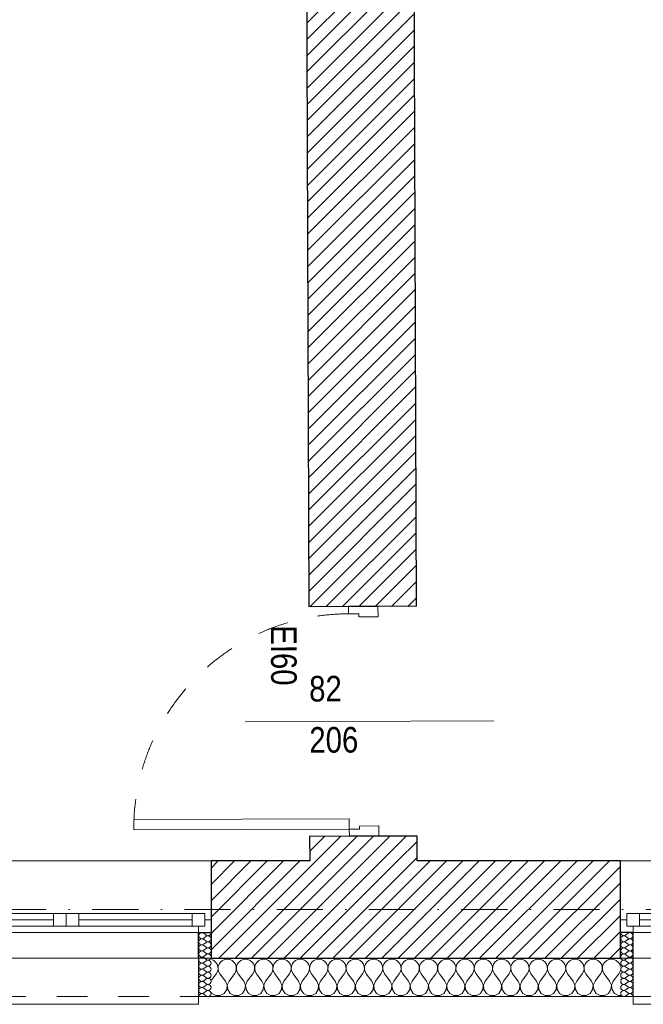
# Model space of a CAD drawing. Header units: millimetres. Extents: x 172139 to 266886, y 95607 to 138225.
# Tile 36 of 71: x 202833 to 205267, y 106825 to 110672. Entities that reach past the tile are written whole.
import ezdxf
from ezdxf.enums import TextEntityAlignment as Align

# ---------------------------------------------------------------- set-up
doc = ezdxf.new("R2010")
doc.units = ezdxf.units.MM
doc.header["$MEASUREMENT"] = 0
doc.linetypes.add('Kropki i Kreski', pattern=[360, 180, -90, 0, -90])
doc.linetypes.add('Przerywana', pattern=[240, 120, -120])
for name, color, linetype in [('Drzwi ArchiCAD', 7, 'Continuous'), ('Konstrukcja - Siatki mod', 7, 'Continuous'), ('KR_INW', 7, 'Continuous'), ('NAPIS_SODON', 7, 'Continuous'), ('Okna ArchiCADa', 7, 'Continuous'), ('Znaczniki drzwi ArchiCADa', 7, 'Continuous')]:
    doc.layers.add(name, color=color, linetype=linetype)
for name, color, linetype, lineweight in [('Drzwi ArchiCAD_Nr_pióra__1', 7, 'Continuous', 13), ('Drzwi ArchiCAD_Nr_pióra__27', 7, 'Continuous', 25), ('KR_INW_Nr_pióra__101', 252, 'Continuous', 5), ('KR_INW_Nr_pióra__27', 7, 'Continuous', 25), ('KR_INW_Nr_pióra__47', 7, 'Continuous', 15), ('NAPIS_SODON_Nr_pióra__1', 7, 'Continuous', 13), ('Okna ArchiCADa_Nr_pióra__1', 7, 'Continuous', 13), ('Okna ArchiCADa_Nr_pióra__27', 7, 'Continuous', 25), ('Znaczniki drzwi ArchiCADa_Nr_pióra__7', 7, 'Continuous', 13)]:
    doc.layers.add(name, color=color, linetype=linetype, lineweight=lineweight)
for name, color, linetype, lineweight, true_color in [('Konstrukcja - Siatki mod_Nr_pióra__48', 7, 'Continuous', 15, 0xa80f02), ('KR_INW_Nr_pióra__102', 7, 'Continuous', 5, 0xcccccc), ('Znaczniki drzwi ArchiCADa_Nr_pióra__20', 7, 'Continuous', 13, 0xb00000)]:
    doc.layers.add(name, color=color, linetype=linetype, lineweight=lineweight, true_color=true_color)
doc.styles.add('GENERATED_STYLE_1', font='ARIALN.TTF')
pattern_1 = [(45, (0, 0), (-31.819804, 31.819804), [])]

# ---------------------------------------------------------------- blocks, each defined once
blk = doc.blocks.new('Strop_1', base_point=(179225, 121523.3))
at = {"layer": 'NAPIS_SODON_Nr_pióra__1', "linetype": 'Continuous', "flags": 128}
blk.add_lwpolyline([(179225, 121523.3), (179225.9, 107003.8), (250898.3, 107008.3), (250897.4, 121527.8)], close=True, dxfattribs=at)
blk = doc.blocks.new('*X156')
at = {"layer": 'KR_INW_Nr_pióra__102', "linetype": 'Continuous'}
for p, q in [((203581.2, 107000.2), (203580.9, 107000.2)), ((203590.2, 106996.2), (203581.2, 107000.2)), ((203597.8, 106989.9), (203590.2, 106996.2)), ((203603.4, 106981.8), (203597.8, 106989.9)), ((203606.5, 106972.5), (203603.4, 106981.8)), ((203607, 106962.6), (203606.5, 106972.5)), ((203607.8, 106972.5), (203607.3, 106962.6)), ((203610.9, 106981.8), (203607.8, 106972.5)), ((203616.5, 106989.9), (203610.9, 106981.8)), ((203624.1, 106996.2), (203616.5, 106989.9)), ((203633.1, 107000.2), (203624.1, 106996.2)), ((203642.9, 107001.6), (203633.1, 107000.2)), ((203652.6, 107000.2), (203642.9, 107001.6)), ((203661.6, 106996.2), (203652.6, 107000.2)), ((203669.2, 106989.9), (203661.6, 106996.2)), ((203674.8, 106981.8), (203669.2, 106989.9)), ((203677.9, 106972.5), (203674.8, 106981.8)), ((203678.4, 106962.6), (203677.9, 106972.5)), ((203679.2, 106972.5), (203678.7, 106962.6)), ((203682.3, 106981.8), (203679.2, 106972.5)), ((203687.9, 106989.9), (203682.3, 106981.8)), ((203695.5, 106996.2), (203687.9, 106989.9)), ((203704.5, 107000.2), (203695.5, 106996.2)), ((203714.3, 107001.6), (203704.5, 107000.2)), ((203724, 107000.2), (203714.3, 107001.6)), ((203733.1, 106996.2), (203724, 107000.2)), ((203740.6, 106989.9), (203733.1, 106996.2)), ((203746.2, 106981.8), (203740.6, 106989.9)), ((203749.4, 106972.5), (203746.2, 106981.8)), ((203749.9, 106962.6), (203749.4, 106972.5)), ((203750.6, 106972.5), (203750.1, 106962.6)), ((203753.8, 106981.8), (203750.6, 106972.5)), ((203759.4, 106989.9), (203753.8, 106981.8)), ((203766.9, 106996.2), (203759.4, 106989.9)), ((203776, 107000.2), (203766.9, 106996.2)), ((203785.7, 107001.6), (203776, 107000.2)), ((203795.5, 107000.2), (203785.7, 107001.6)), ((203804.5, 106996.2), (203795.5, 107000.2)), ((203812.1, 106989.9), (203804.5, 106996.2)), ((203817.7, 106981.8), (203812.1, 106989.9)), ((203820.8, 106972.5), (203817.7, 106981.8)), ((203821.3, 106962.6), (203820.8, 106972.5)), ((203822.1, 106972.5), (203821.6, 106962.6)), ((203825.2, 106981.8), (203822.1, 106972.5)), ((203830.8, 106989.9), (203825.2, 106981.8)), ((203838.4, 106996.2), (203830.8, 106989.9)), ((203847.4, 107000.2), (203838.4, 106996.2)), ((203857.1, 107001.6), (203847.4, 107000.2)), ((203866.9, 107000.2), (203857.1, 107001.6)), ((203875.9, 106996.2), (203866.9, 107000.2)), ((203883.5, 106989.9), (203875.9, 106996.2)), ((203889.1, 106981.8), (203883.5, 106989.9)), ((203892.2, 106972.5), (203889.1, 106981.8)), ((203892.7, 106962.6), (203892.2, 106972.5)), ((203893.5, 106972.5), (203893, 106962.6)), ((203896.6, 106981.8), (203893.5, 106972.5)), ((203902.2, 106989.9), (203896.6, 106981.8)), ((203909.8, 106996.2), (203902.2, 106989.9)), ((203918.8, 107000.2), (203909.8, 106996.2)), ((203928.6, 107001.6), (203918.8, 107000.2)), ((203938.3, 107000.2), (203928.6, 107001.6)), ((203947.3, 106996.2), (203938.3, 107000.2)), ((203954.9, 106989.9), (203947.3, 106996.2)), ((203960.5, 106981.8), (203954.9, 106989.9)), ((203963.7, 106972.5), (203960.5, 106981.8)), ((203964.1, 106962.6), (203963.7, 106972.5)), ((203964.9, 106972.5), (203964.4, 106962.6)), ((203968.1, 106981.8), (203964.9, 106972.5)), ((203973.6, 106989.9), (203968.1, 106981.8)), ((203981.2, 106996.2), (203973.6, 106989.9)), ((203990.2, 107000.2), (203981.2, 106996.2)), ((204000, 107001.6), (203990.2, 107000.2)), ((204009.8, 107000.2), (204000, 107001.6)), ((204018.8, 106996.2), (204009.8, 107000.2)), ((204026.4, 106989.9), (204018.8, 106996.2)), ((204031.9, 106981.8), (204026.4, 106989.9)), ((204035.1, 106972.5), (204031.9, 106981.8)), ((204035.6, 106962.6), (204035.1, 106972.5)), ((204036.3, 106972.5), (204035.9, 106962.6)), ((204039.5, 106981.8), (204036.3, 106972.5)), ((204045.1, 106989.9), (204039.5, 106981.8)), ((204052.7, 106996.2), (204045.1, 106989.9)), ((204061.7, 107000.2), (204052.7, 106996.2)), ((204071.4, 107001.6), (204061.7, 107000.2)), ((204081.2, 107000.2), (204071.4, 107001.6)), ((204090.2, 106996.2), (204081.2, 107000.2)), ((204097.8, 106989.9), (204090.2, 106996.2)), ((204103.4, 106981.8), (204097.8, 106989.9)), ((204106.5, 106972.5), (204103.4, 106981.8)), ((204107, 106962.6), (204106.5, 106972.5)), ((204107.8, 106972.5), (204107.3, 106962.6)), ((204110.9, 106981.8), (204107.8, 106972.5)), ((204116.5, 106989.9), (204110.9, 106981.8)), ((204124.1, 106996.2), (204116.5, 106989.9)), ((204133.1, 107000.2), (204124.1, 106996.2)), ((204142.9, 107001.6), (204133.1, 107000.2)), ((204152.6, 107000.2), (204142.9, 107001.6)), ((204161.6, 106996.2), (204152.6, 107000.2)), ((204169.2, 106989.9), (204161.6, 106996.2)), ((204174.8, 106981.8), (204169.2, 106989.9)), ((204177.9, 106972.5), (204174.8, 106981.8)), ((204178.4, 106962.6), (204177.9, 106972.5)), ((204179.2, 106972.5), (204178.7, 106962.6)), ((204182.3, 106981.8), (204179.2, 106972.5)), ((204187.9, 106989.9), (204182.3, 106981.8)), ((204195.5, 106996.2), (204187.9, 106989.9)), ((204204.5, 107000.2), (204195.5, 106996.2)), ((204214.3, 107001.6), (204204.5, 107000.2)), ((204224, 107000.2), (204214.3, 107001.6)), ((204233.1, 106996.2), (204224, 107000.2)), ((204240.6, 106989.9), (204233.1, 106996.2)), ((204246.2, 106981.8), (204240.6, 106989.9)), ((204249.4, 106972.5), (204246.2, 106981.8)), ((204249.9, 106962.6), (204249.4, 106972.5)), ((204250.6, 106972.5), (204250.1, 106962.6)), ((204253.8, 106981.8), (204250.6, 106972.5)), ((204259.4, 106989.9), (204253.8, 106981.8)), ((204266.9, 106996.2), (204259.4, 106989.9)), ((204276, 107000.2), (204266.9, 106996.2)), ((204285.7, 107001.6), (204276, 107000.2)), ((204295.5, 107000.2), (204285.7, 107001.6)), ((204304.5, 106996.2), (204295.5, 107000.2)), ((204312.1, 106989.9), (204304.5, 106996.2)), ((204317.7, 106981.8), (204312.1, 106989.9)), ((204320.8, 106972.5), (204317.7, 106981.8)), ((204321.3, 106962.6), (204320.8, 106972.5)), ((204322.1, 106972.5), (204321.6, 106962.6)), ((204325.2, 106981.8), (204322.1, 106972.5)), ((204330.8, 106989.9), (204325.2, 106981.8)), ((204338.4, 106996.2), (204330.8, 106989.9)), ((204347.4, 107000.2), (204338.4, 106996.2)), ((204357.1, 107001.6), (204347.4, 107000.2)), ((204366.9, 107000.2), (204357.1, 107001.6)), ((204375.9, 106996.2), (204366.9, 107000.2)), ((204383.5, 106989.9), (204375.9, 106996.2)), ((204389.1, 106981.8), (204383.5, 106989.9)), ((204392.2, 106972.5), (204389.1, 106981.8)), ((204392.7, 106962.6), (204392.2, 106972.5)), ((204393.5, 106972.5), (204393, 106962.6)), ((204396.6, 106981.8), (204393.5, 106972.5)), ((204402.2, 106989.9), (204396.6, 106981.8)), ((204409.8, 106996.2), (204402.2, 106989.9)), ((204418.8, 107000.2), (204409.8, 106996.2)), ((204428.6, 107001.6), (204418.8, 107000.2)), ((204438.3, 107000.2), (204428.6, 107001.6)), ((204447.3, 106996.2), (204438.3, 107000.2)), ((204454.9, 106989.9), (204447.3, 106996.2)), ((204460.5, 106981.8), (204454.9, 106989.9)), ((204463.7, 106972.5), (204460.5, 106981.8)), ((204464.1, 106962.6), (204463.7, 106972.5)), ((204464.9, 106972.5), (204464.4, 106962.6)), ((204468.1, 106981.8), (204464.9, 106972.5)), ((204473.6, 106989.9), (204468.1, 106981.8)), ((204481.2, 106996.2), (204473.6, 106989.9)), ((204490.2, 107000.2), (204481.2, 106996.2)), ((204500, 107001.6), (204490.2, 107000.2)), ((204509.8, 107000.2), (204500, 107001.6)), ((204518.8, 106996.2), (204509.8, 107000.2)), ((204526.4, 106989.9), (204518.8, 106996.2)), ((204531.9, 106981.8), (204526.4, 106989.9)), ((204535.1, 106972.5), (204531.9, 106981.8)), ((204535.6, 106962.6), (204535.1, 106972.5)), ((204536.3, 106972.5), (204535.9, 106962.6)), ((204539.5, 106981.8), (204536.3, 106972.5)), ((204545.1, 106989.9), (204539.5, 106981.8)), ((204552.7, 106996.2), (204545.1, 106989.9)), ((204561.7, 107000.2), (204552.7, 106996.2)), ((204571.4, 107001.6), (204561.7, 107000.2)), ((204581.2, 107000.2), (204571.4, 107001.6)), ((204590.2, 106996.2), (204581.2, 107000.2)), ((204597.8, 106989.9), (204590.2, 106996.2)), ((204603.4, 106981.8), (204597.8, 106989.9)), ((204606.5, 106972.5), (204603.4, 106981.8)), ((204607, 106962.6), (204606.5, 106972.5)), ((204607.8, 106972.5), (204607.3, 106962.6)), ((204610.9, 106981.8), (204607.8, 106972.5)), ((204616.5, 106989.9), (204610.9, 106981.8)), ((204624.1, 106996.2), (204616.5, 106989.9)), ((204633.1, 107000.2), (204624.1, 106996.2)), ((204642.9, 107001.6), (204633.1, 107000.2)), ((204652.6, 107000.2), (204642.9, 107001.6)), ((204661.6, 106996.2), (204652.6, 107000.2)), ((204669.2, 106989.9), (204661.6, 106996.2)), ((204674.8, 106981.8), (204669.2, 106989.9)), ((204677.9, 106972.5), (204674.8, 106981.8)), ((204678.4, 106962.6), (204677.9, 106972.5)), ((204679.2, 106972.5), (204678.7, 106962.6)), ((204682.3, 106981.8), (204679.2, 106972.5)), ((204687.9, 106989.9), (204682.3, 106981.8)), ((204695.5, 106996.2), (204687.9, 106989.9)), ((204704.5, 107000.2), (204695.5, 106996.2)), ((204714.3, 107001.6), (204704.5, 107000.2)), ((204724, 107000.2), (204714.3, 107001.6)), ((204733.1, 106996.2), (204724, 107000.2)), ((204740.6, 106989.9), (204733.1, 106996.2)), ((204746.2, 106981.8), (204740.6, 106989.9)), ((204749.4, 106972.5), (204746.2, 106981.8)), ((204749.9, 106962.6), (204749.4, 106972.5)), ((204750.6, 106972.5), (204750.1, 106962.6)), ((204753.8, 106981.8), (204750.6, 106972.5)), ((204759.4, 106989.9), (204753.8, 106981.8)), ((204766.9, 106996.2), (204759.4, 106989.9)), ((204776, 107000.2), (204766.9, 106996.2)), ((204785.7, 107001.6), (204776, 107000.2)), ((204795.5, 107000.2), (204785.7, 107001.6)), ((204804.5, 106996.2), (204795.5, 107000.2)), ((204812.1, 106989.9), (204804.5, 106996.2)), ((204817.7, 106981.8), (204812.1, 106989.9)), ((204820.8, 106972.5), (204817.7, 106981.8)), ((204821.3, 106962.6), (204820.8, 106972.5)), ((204822.1, 106972.5), (204821.6, 106962.6)), ((204825.2, 106981.8), (204822.1, 106972.5)), ((204830.8, 106989.9), (204825.2, 106981.8)), ((204838.4, 106996.2), (204830.8, 106989.9)), ((204847.4, 107000.2), (204838.4, 106996.2)), ((204857.1, 107001.6), (204847.4, 107000.2)), ((204866.9, 107000.2), (204857.1, 107001.6)), ((204875.9, 106996.2), (204866.9, 107000.2)), ((204883.5, 106989.9), (204875.9, 106996.2)), ((204889.1, 106981.8), (204883.5, 106989.9)), ((204892.2, 106972.5), (204889.1, 106981.8)), ((204892.7, 106962.6), (204892.2, 106972.5)), ((204893.5, 106972.5), (204893, 106962.6)), ((204896.6, 106981.8), (204893.5, 106972.5)), ((204902.2, 106989.9), (204896.6, 106981.8)), ((204909.8, 106996.2), (204902.2, 106989.9)), ((204918.8, 107000.2), (204909.8, 106996.2)), ((204928.6, 107001.6), (204918.8, 107000.2)), ((204938.3, 107000.2), (204928.6, 107001.6)), ((204947.3, 106996.2), (204938.3, 107000.2)), ((204954.9, 106989.9), (204947.3, 106996.2)), ((204960.5, 106981.8), (204954.9, 106989.9)), ((204963.7, 106972.5), (204960.5, 106981.8)), ((204964.1, 106962.6), (204963.7, 106972.5)), ((204964.9, 106972.5), (204964.4, 106962.6)), ((204968.1, 106981.8), (204964.9, 106972.5)), ((204973.6, 106989.9), (204968.1, 106981.8)), ((204981.2, 106996.2), (204973.6, 106989.9)), ((204990.2, 107000.2), (204981.2, 106996.2)), ((205000, 107001.6), (204990.2, 107000.2)), ((205009.8, 107000.2), (205000, 107001.6)), ((205018.8, 106996.2), (205009.8, 107000.2)), ((205026.4, 106989.9), (205018.8, 106996.2)), ((205031.9, 106981.8), (205026.4, 106989.9)), ((205035.1, 106972.5), (205031.9, 106981.8)), ((205035.6, 106962.6), (205035.1, 106972.5)), ((205036.3, 106972.5), (205035.9, 106962.6)), ((205039.5, 106981.8), (205036.3, 106972.5)), ((205045.1, 106989.9), (205039.5, 106981.8)), ((205052.7, 106996.2), (205045.1, 106989.9)), ((205061.7, 107000.2), (205052.7, 106996.2)), ((205071.4, 107001.6), (205061.7, 107000.2)), ((205081.2, 107000.2), (205071.4, 107001.6)), ((205090.2, 106996.2), (205081.2, 107000.2)), ((205097.8, 106989.9), (205090.2, 106996.2)), ((205103.4, 106981.8), (205097.8, 106989.9)), ((205106.5, 106972.5), (205103.4, 106981.8)), ((205107, 106962.6), (205106.5, 106972.5)), ((205107.8, 106972.5), (205107.3, 106962.6)), ((205110.9, 106981.8), (205107.8, 106972.5)), ((205116.5, 106989.9), (205110.9, 106981.8)), ((205124.1, 106996.2), (205116.5, 106989.9)), ((205133.1, 107000.2), (205124.1, 106996.2)), ((205142.9, 107001.6), (205133.1, 107000.2)), ((205152.6, 107000.2), (205142.9, 107001.6)), ((205161.6, 106996.2), (205152.6, 107000.2)), ((205169.2, 106989.9), (205161.6, 106996.2)), ((205174.8, 106981.8), (205169.2, 106989.9)), ((205177.7, 106973.2), (205174.8, 106981.8)), ((203580.9, 106919), (203600, 106944.4)), ((203600, 106944.4), (203604.8, 106953.1)), ((203604.8, 106953.1), (203607, 106962.6)), ((203607.3, 106962.6), (203609.5, 106953.1)), ((203609.5, 106953.1), (203614.3, 106944.4)), ((203635.7, 106915.9), (203614.3, 106944.4)), ((203650, 106915.9), (203671.4, 106944.4)), ((203671.4, 106944.4), (203676.2, 106953.1)), ((203676.2, 106953.1), (203678.4, 106962.6)), ((203678.7, 106962.6), (203680.9, 106953.1)), ((203680.9, 106953.1), (203685.7, 106944.4)), ((203707.1, 106915.9), (203685.7, 106944.4)), ((203721.4, 106915.9), (203742.9, 106944.4)), ((203742.9, 106944.4), (203747.6, 106953.1)), ((203747.6, 106953.1), (203749.9, 106962.6)), ((203750.1, 106962.6), (203752.4, 106953.1)), ((203752.4, 106953.1), (203757.1, 106944.4)), ((203778.6, 106915.9), (203757.1, 106944.4)), ((203792.9, 106915.9), (203814.3, 106944.4)), ((203814.3, 106944.4), (203819.1, 106953.1)), ((203819.1, 106953.1), (203821.3, 106962.6)), ((203821.6, 106962.6), (203823.8, 106953.1)), ((203823.8, 106953.1), (203828.6, 106944.4)), ((203850, 106915.9), (203828.6, 106944.4)), ((203864.3, 106915.9), (203885.7, 106944.4)), ((203885.7, 106944.4), (203890.5, 106953.1)), ((203890.5, 106953.1), (203892.7, 106962.6)), ((203893, 106962.6), (203895.2, 106953.1)), ((203895.2, 106953.1), (203900, 106944.4)), ((203921.4, 106915.9), (203900, 106944.4)), ((203935.7, 106915.9), (203957.1, 106944.4)), ((203957.1, 106944.4), (203961.9, 106953.1)), ((203961.9, 106953.1), (203964.1, 106962.6)), ((203964.4, 106962.6), (203966.7, 106953.1)), ((203966.7, 106953.1), (203971.4, 106944.4)), ((203992.9, 106915.9), (203971.4, 106944.4)), ((204007.1, 106915.9), (204028.6, 106944.4)), ((204028.6, 106944.4), (204033.3, 106953.1)), ((204033.3, 106953.1), (204035.6, 106962.6)), ((204035.9, 106962.6), (204038.1, 106953.1)), ((204038.1, 106953.1), (204042.9, 106944.4)), ((204064.3, 106915.9), (204042.9, 106944.4)), ((204078.6, 106915.9), (204100, 106944.4)), ((204100, 106944.4), (204104.8, 106953.1)), ((204104.8, 106953.1), (204107, 106962.6)), ((204107.3, 106962.6), (204109.5, 106953.1)), ((204109.5, 106953.1), (204114.3, 106944.4)), ((204135.7, 106915.9), (204114.3, 106944.4)), ((204150, 106915.9), (204171.4, 106944.4)), ((204171.4, 106944.4), (204176.2, 106953.1)), ((204176.2, 106953.1), (204178.4, 106962.6)), ((204178.7, 106962.6), (204180.9, 106953.1)), ((204180.9, 106953.1), (204185.7, 106944.4)), ((204207.1, 106915.9), (204185.7, 106944.4)), ((204221.4, 106915.9), (204242.9, 106944.4)), ((204242.9, 106944.4), (204247.6, 106953.1)), ((204247.6, 106953.1), (204249.9, 106962.6)), ((204250.1, 106962.6), (204252.4, 106953.1)), ((204252.4, 106953.1), (204257.1, 106944.4)), ((204278.6, 106915.9), (204257.1, 106944.4)), ((204292.9, 106915.9), (204314.3, 106944.4)), ((204314.3, 106944.4), (204319.1, 106953.1)), ((204319.1, 106953.1), (204321.3, 106962.6)), ((204321.6, 106962.6), (204323.8, 106953.1)), ((204323.8, 106953.1), (204328.6, 106944.4)), ((204350, 106915.9), (204328.6, 106944.4)), ((204364.3, 106915.9), (204385.7, 106944.4)), ((204385.7, 106944.4), (204390.5, 106953.1)), ((204390.5, 106953.1), (204392.7, 106962.6)), ((204393, 106962.6), (204395.2, 106953.1)), ((204395.2, 106953.1), (204400, 106944.4)), ((204421.4, 106915.9), (204400, 106944.4)), ((204435.7, 106915.9), (204457.1, 106944.4)), ((204457.1, 106944.4), (204461.9, 106953.1)), ((204461.9, 106953.1), (204464.1, 106962.6)), ((204464.4, 106962.6), (204466.7, 106953.1)), ((204466.7, 106953.1), (204471.4, 106944.4)), ((204492.9, 106915.9), (204471.4, 106944.4)), ((204507.1, 106915.9), (204528.6, 106944.4)), ((204528.6, 106944.4), (204533.3, 106953.1)), ((204533.3, 106953.1), (204535.6, 106962.6)), ((204535.9, 106962.6), (204538.1, 106953.1)), ((204538.1, 106953.1), (204542.9, 106944.4)), ((204564.3, 106915.9), (204542.9, 106944.4)), ((204578.6, 106915.9), (204600, 106944.4)), ((204600, 106944.4), (204604.8, 106953.1)), ((204604.8, 106953.1), (204607, 106962.6)), ((204607.3, 106962.6), (204609.5, 106953.1)), ((204609.5, 106953.1), (204614.3, 106944.4)), ((204635.7, 106915.9), (204614.3, 106944.4)), ((204650, 106915.9), (204671.4, 106944.4)), ((204671.4, 106944.4), (204676.2, 106953.1)), ((204676.2, 106953.1), (204678.4, 106962.6)), ((204678.7, 106962.6), (204680.9, 106953.1)), ((204680.9, 106953.1), (204685.7, 106944.4)), ((204707.1, 106915.9), (204685.7, 106944.4)), ((204721.4, 106915.9), (204742.9, 106944.4)), ((204742.9, 106944.4), (204747.6, 106953.1)), ((204747.6, 106953.1), (204749.9, 106962.6)), ((204750.1, 106962.6), (204752.4, 106953.1)), ((204752.4, 106953.1), (204757.1, 106944.4)), ((204778.6, 106915.9), (204757.1, 106944.4)), ((204792.9, 106915.9), (204814.3, 106944.4)), ((204814.3, 106944.4), (204819.1, 106953.1)), ((204819.1, 106953.1), (204821.3, 106962.6)), ((204821.6, 106962.6), (204823.8, 106953.1)), ((204823.8, 106953.1), (204828.6, 106944.4)), ((204850, 106915.9), (204828.6, 106944.4)), ((204864.3, 106915.9), (204885.7, 106944.4)), ((204885.7, 106944.4), (204890.5, 106953.1)), ((204890.5, 106953.1), (204892.7, 106962.6)), ((204893, 106962.6), (204895.2, 106953.1)), ((204895.2, 106953.1), (204900, 106944.4)), ((204921.4, 106915.9), (204900, 106944.4)), ((204935.7, 106915.9), (204957.1, 106944.4)), ((204957.1, 106944.4), (204961.9, 106953.1)), ((204961.9, 106953.1), (204964.1, 106962.6)), ((204964.4, 106962.6), (204966.7, 106953.1)), ((204966.7, 106953.1), (204971.4, 106944.4)), ((204992.9, 106915.9), (204971.4, 106944.4)), ((205007.1, 106915.9), (205028.6, 106944.4)), ((205028.6, 106944.4), (205033.3, 106953.1)), ((205033.3, 106953.1), (205035.6, 106962.6)), ((205035.9, 106962.6), (205038.1, 106953.1)), ((205038.1, 106953.1), (205042.9, 106944.4)), ((205064.3, 106915.9), (205042.9, 106944.4)), ((205078.6, 106915.9), (205100, 106944.4)), ((205100, 106944.4), (205104.8, 106953.1)), ((205104.8, 106953.1), (205107, 106962.6)), ((205107.3, 106962.6), (205109.5, 106953.1)), ((205109.5, 106953.1), (205114.3, 106944.4)), ((205135.7, 106915.9), (205114.3, 106944.4)), ((205150, 106915.9), (205171.4, 106944.4)), ((205171.4, 106944.4), (205176.2, 106953.1)), ((205176.2, 106953.1), (205177.7, 106959.5)), ((203642.4, 106899.8), (203635.7, 106915.9)), ((203640.8, 106882.5), (203642.4, 106899.8)), ((203650, 106915.9), (203643.3, 106899.8)), ((203643.3, 106899.8), (203644.9, 106882.5)), ((203713.9, 106899.8), (203707.1, 106915.9)), ((203712.2, 106882.5), (203713.9, 106899.8)), ((203721.4, 106915.9), (203714.7, 106899.8)), ((203714.7, 106899.8), (203716.3, 106882.5)), ((203785.3, 106899.8), (203778.6, 106915.9)), ((203783.7, 106882.5), (203785.3, 106899.8)), ((203792.9, 106915.9), (203786.1, 106899.8)), ((203786.1, 106899.8), (203787.8, 106882.5)), ((203856.7, 106899.8), (203850, 106915.9)), ((203855.1, 106882.5), (203856.7, 106899.8)), ((203864.3, 106915.9), (203857.6, 106899.8)), ((203857.6, 106899.8), (203859.2, 106882.5)), ((203928.2, 106899.8), (203921.4, 106915.9)), ((203926.5, 106882.5), (203928.2, 106899.8)), ((203935.7, 106915.9), (203929, 106899.8)), ((203929, 106899.8), (203930.6, 106882.5)), ((203999.6, 106899.8), (203992.9, 106915.9)), ((203997.9, 106882.5), (203999.6, 106899.8)), ((204007.1, 106915.9), (204000.4, 106899.8)), ((204000.4, 106899.8), (204002.1, 106882.5)), ((204071, 106899.8), (204064.3, 106915.9)), ((204069.4, 106882.5), (204071, 106899.8)), ((204078.6, 106915.9), (204071.8, 106899.8)), ((204071.8, 106899.8), (204073.5, 106882.5)), ((204142.4, 106899.8), (204135.7, 106915.9)), ((204140.8, 106882.5), (204142.4, 106899.8)), ((204150, 106915.9), (204143.3, 106899.8)), ((204143.3, 106899.8), (204144.9, 106882.5)), ((204213.9, 106899.8), (204207.1, 106915.9)), ((204212.2, 106882.5), (204213.9, 106899.8)), ((204221.4, 106915.9), (204214.7, 106899.8)), ((204214.7, 106899.8), (204216.3, 106882.5)), ((204285.3, 106899.8), (204278.6, 106915.9)), ((204283.7, 106882.5), (204285.3, 106899.8)), ((204292.9, 106915.9), (204286.1, 106899.8)), ((204286.1, 106899.8), (204287.8, 106882.5)), ((204356.7, 106899.8), (204350, 106915.9)), ((204355.1, 106882.5), (204356.7, 106899.8)), ((204364.3, 106915.9), (204357.6, 106899.8)), ((204357.6, 106899.8), (204359.2, 106882.5)), ((204428.2, 106899.8), (204421.4, 106915.9)), ((204426.5, 106882.5), (204428.2, 106899.8)), ((204435.7, 106915.9), (204429, 106899.8)), ((204429, 106899.8), (204430.6, 106882.5)), ((204499.6, 106899.8), (204492.9, 106915.9)), ((204497.9, 106882.5), (204499.6, 106899.8)), ((204507.1, 106915.9), (204500.4, 106899.8)), ((204500.4, 106899.8), (204502.1, 106882.5)), ((204571, 106899.8), (204564.3, 106915.9)), ((204569.4, 106882.5), (204571, 106899.8)), ((204578.6, 106915.9), (204571.8, 106899.8)), ((204571.8, 106899.8), (204573.5, 106882.5)), ((204642.4, 106899.8), (204635.7, 106915.9)), ((204640.8, 106882.5), (204642.4, 106899.8)), ((204650, 106915.9), (204643.3, 106899.8)), ((204643.3, 106899.8), (204644.9, 106882.5)), ((204713.9, 106899.8), (204707.1, 106915.9)), ((204712.2, 106882.5), (204713.9, 106899.8)), ((204721.4, 106915.9), (204714.7, 106899.8)), ((204714.7, 106899.8), (204716.3, 106882.5)), ((204785.3, 106899.8), (204778.6, 106915.9)), ((204783.7, 106882.5), (204785.3, 106899.8)), ((204792.9, 106915.9), (204786.1, 106899.8)), ((204786.1, 106899.8), (204787.8, 106882.5)), ((204856.7, 106899.8), (204850, 106915.9)), ((204855.1, 106882.5), (204856.7, 106899.8)), ((204864.3, 106915.9), (204857.6, 106899.8)), ((204857.6, 106899.8), (204859.2, 106882.5)), ((204928.2, 106899.8), (204921.4, 106915.9)), ((204926.5, 106882.5), (204928.2, 106899.8)), ((204935.7, 106915.9), (204929, 106899.8)), ((204929, 106899.8), (204930.6, 106882.5)), ((204999.6, 106899.8), (204992.9, 106915.9)), ((204997.9, 106882.5), (204999.6, 106899.8)), ((205007.1, 106915.9), (205000.4, 106899.8)), ((205000.4, 106899.8), (205002.1, 106882.5)), ((205071, 106899.8), (205064.3, 106915.9)), ((205069.4, 106882.5), (205071, 106899.8)), ((205078.6, 106915.9), (205071.8, 106899.8)), ((205071.8, 106899.8), (205073.5, 106882.5)), ((205142.4, 106899.8), (205135.7, 106915.9)), ((205140.8, 106882.5), (205142.4, 106899.8)), ((205150, 106915.9), (205143.3, 106899.8)), ((205143.3, 106899.8), (205144.9, 106882.5)), ((203580.9, 106871.3), (203583.1, 106868)), ((203583.1, 106868), (203598.4, 106859.8)), ((203598.4, 106859.8), (203615.8, 106859.8)), ((203615.8, 106859.8), (203631.2, 106868)), ((203631.2, 106868), (203640.8, 106882.5)), ((203644.9, 106882.5), (203654.5, 106868)), ((203654.5, 106868), (203669.9, 106859.8)), ((203669.9, 106859.8), (203687.3, 106859.8)), ((203687.3, 106859.8), (203702.6, 106868)), ((203702.6, 106868), (203712.2, 106882.5)), ((203716.3, 106882.5), (203726, 106868)), ((203726, 106868), (203741.3, 106859.8)), ((203741.3, 106859.8), (203758.7, 106859.8)), ((203758.7, 106859.8), (203774, 106868)), ((203774, 106868), (203783.7, 106882.5)), ((203787.8, 106882.5), (203797.4, 106868)), ((203797.4, 106868), (203812.7, 106859.8)), ((203812.7, 106859.8), (203830.1, 106859.8)), ((203830.1, 106859.8), (203845.5, 106868)), ((203845.5, 106868), (203855.1, 106882.5)), ((203859.2, 106882.5), (203868.8, 106868)), ((203868.8, 106868), (203884.2, 106859.8)), ((203884.2, 106859.8), (203901.6, 106859.8)), ((203901.6, 106859.8), (203916.9, 106868)), ((203916.9, 106868), (203926.5, 106882.5)), ((203930.6, 106882.5), (203940.3, 106868)), ((203940.3, 106868), (203955.6, 106859.8)), ((203955.6, 106859.8), (203973, 106859.8)), ((203973, 106859.8), (203988.3, 106868)), ((203988.3, 106868), (203997.9, 106882.5)), ((204002.1, 106882.5), (204011.7, 106868)), ((204011.7, 106868), (204027, 106859.8)), ((204027, 106859.8), (204044.4, 106859.8)), ((204044.4, 106859.8), (204059.7, 106868)), ((204059.7, 106868), (204069.4, 106882.5)), ((204073.5, 106882.5), (204083.1, 106868)), ((204083.1, 106868), (204098.4, 106859.8)), ((204098.4, 106859.8), (204115.8, 106859.8)), ((204115.8, 106859.8), (204131.2, 106868)), ((204131.2, 106868), (204140.8, 106882.5)), ((204144.9, 106882.5), (204154.5, 106868)), ((204154.5, 106868), (204169.9, 106859.8)), ((204169.9, 106859.8), (204187.3, 106859.8)), ((204187.3, 106859.8), (204202.6, 106868)), ((204202.6, 106868), (204212.2, 106882.5)), ((204216.3, 106882.5), (204226, 106868)), ((204226, 106868), (204241.3, 106859.8)), ((204241.3, 106859.8), (204258.7, 106859.8)), ((204258.7, 106859.8), (204274, 106868)), ((204274, 106868), (204283.7, 106882.5)), ((204287.8, 106882.5), (204297.4, 106868)), ((204297.4, 106868), (204312.7, 106859.8)), ((204312.7, 106859.8), (204330.1, 106859.8)), ((204330.1, 106859.8), (204345.5, 106868)), ((204345.5, 106868), (204355.1, 106882.5)), ((204359.2, 106882.5), (204368.8, 106868)), ((204368.8, 106868), (204384.2, 106859.8)), ((204384.2, 106859.8), (204401.6, 106859.8)), ((204401.6, 106859.8), (204416.9, 106868)), ((204416.9, 106868), (204426.5, 106882.5)), ((204430.6, 106882.5), (204440.3, 106868)), ((204440.3, 106868), (204455.6, 106859.8)), ((204455.6, 106859.8), (204473, 106859.8)), ((204473, 106859.8), (204488.3, 106868)), ((204488.3, 106868), (204497.9, 106882.5)), ((204502.1, 106882.5), (204511.7, 106868)), ((204511.7, 106868), (204527, 106859.8)), ((204527, 106859.8), (204544.4, 106859.8)), ((204544.4, 106859.8), (204559.7, 106868)), ((204559.7, 106868), (204569.4, 106882.5)), ((204573.5, 106882.5), (204583.1, 106868)), ((204583.1, 106868), (204598.4, 106859.8)), ((204598.4, 106859.8), (204615.8, 106859.8)), ((204615.8, 106859.8), (204631.2, 106868)), ((204631.2, 106868), (204640.8, 106882.5)), ((204644.9, 106882.5), (204654.5, 106868)), ((204654.5, 106868), (204669.9, 106859.8)), ((204669.9, 106859.8), (204687.3, 106859.8)), ((204687.3, 106859.8), (204702.6, 106868)), ((204702.6, 106868), (204712.2, 106882.5)), ((204716.3, 106882.5), (204726, 106868)), ((204726, 106868), (204741.3, 106859.8)), ((204741.3, 106859.8), (204758.7, 106859.8)), ((204758.7, 106859.8), (204774, 106868)), ((204774, 106868), (204783.7, 106882.5)), ((204787.8, 106882.5), (204797.4, 106868)), ((204797.4, 106868), (204812.7, 106859.8)), ((204812.7, 106859.8), (204830.1, 106859.8)), ((204830.1, 106859.8), (204845.5, 106868)), ((204845.5, 106868), (204855.1, 106882.5)), ((204859.2, 106882.5), (204868.8, 106868)), ((204868.8, 106868), (204884.2, 106859.8)), ((204884.2, 106859.8), (204901.6, 106859.8)), ((204901.6, 106859.8), (204916.9, 106868)), ((204916.9, 106868), (204926.5, 106882.5)), ((204930.6, 106882.5), (204940.3, 106868)), ((204940.3, 106868), (204955.6, 106859.8)), ((204955.6, 106859.8), (204973, 106859.8)), ((204973, 106859.8), (204988.3, 106868)), ((204988.3, 106868), (204997.9, 106882.5)), ((205002.1, 106882.5), (205011.7, 106868)), ((205011.7, 106868), (205027, 106859.8)), ((205027, 106859.8), (205044.4, 106859.8)), ((205044.4, 106859.8), (205059.7, 106868)), ((205059.7, 106868), (205069.4, 106882.5)), ((205073.5, 106882.5), (205083.1, 106868)), ((205083.1, 106868), (205098.4, 106859.8)), ((205098.4, 106859.8), (205115.8, 106859.8)), ((205115.8, 106859.8), (205131.2, 106868)), ((205131.2, 106868), (205140.8, 106882.5)), ((205144.9, 106882.5), (205154.5, 106868)), ((205154.5, 106868), (205169.9, 106859.8)), ((205169.9, 106859.8), (205177.7, 106859.8))]:
    blk.add_line(p, q, dxfattribs=at)
blk = doc.blocks.new('*X190')
at = {"layer": 'KR_INW_Nr_pióra__102', "linetype": 'Continuous'}
for p, q in [((203560.7, 107095.6), (203551.2, 107102.8)), ((203560.7, 107090.9), (203551.2, 107083.7)), ((203560.7, 107071.8), (203551.2, 107079)), ((203560.7, 107067), (203551.2, 107059.9)), ((203560.7, 107048), (203551.2, 107055.1)), ((203560.7, 107043.2), (203551.2, 107036.1)), ((203560.7, 107024.2), (203551.2, 107031.3)), ((203560.7, 107019.4), (203551.2, 107012.3)), ((203560.7, 107000.4), (203551.2, 107007.5)), ((203560.7, 106995.6), (203551.2, 106988.5)), ((203560.7, 106976.6), (203551.2, 106983.7)), ((203560.7, 106971.8), (203551.2, 106964.7)), ((203560.7, 106952.8), (203551.2, 106959.9)), ((203560.7, 106948), (203551.2, 106940.9)), ((203560.7, 106929), (203551.2, 106936.1)), ((203560.7, 106924.2), (203551.2, 106917)), ((203560.7, 106905.1), (203551.2, 106912.3)), ((203560.7, 106900.4), (203551.2, 106893.2)), ((203560.7, 106881.3), (203551.2, 106888.5)), ((203560.7, 106876.6), (203551.2, 106869.4)), ((203560.7, 106857.5), (203551.2, 106864.7))]:
    blk.add_line(p, q, dxfattribs=at)
for centre, start, end in [((203544, 107093.2), 53.1301, 180), ((203544, 107093.2), 180, 306.8699), ((203567.8, 107105.1), 233.1301, 0), ((203567.8, 107081.3), 233.1301, 126.8699), ((203544, 107069.4), 53.1301, 180), ((203544, 107069.4), 180, 306.8699), ((203544, 107045.6), 53.1301, 180), ((203567.8, 107057.5), 233.1301, 126.8699), ((203544, 107045.6), 180, 306.8699), ((203544, 107021.8), 53.1301, 180), ((203544, 107021.8), 180, 306.8699), ((203567.8, 107033.7), 233.1301, 126.8699), ((203567.8, 107009.9), 233.1301, 126.8699), ((203544, 106998), 53.1301, 180), ((203544, 106998), 180, 306.8699), ((203544, 106974.2), 53.1301, 180), ((203544, 106974.2), 180, 306.8699), ((203567.8, 106986.1), 233.1301, 126.8699), ((203567.8, 106962.3), 233.1301, 126.8699), ((203544, 106950.4), 53.1301, 180), ((203544, 106950.4), 180, 306.8699), ((203544, 106926.6), 53.1301, 180), ((203567.8, 106938.5), 233.1301, 126.8699), ((203544, 106926.6), 180, 306.8699), ((203544, 106902.8), 53.1301, 180), ((203544, 106902.8), 180, 306.8699), ((203567.8, 106914.7), 233.1301, 126.8699), ((203567.8, 106890.9), 233.1301, 126.8699), ((203544, 106879), 53.1301, 180), ((203544, 106879), 180, 306.8699), ((203544, 106855.1), 53.1301, 180), ((203567.8, 106867), 233.1301, 126.8699)]:
    blk.add_arc(centre, 11.9, start, end, dxfattribs=at)
blk = doc.blocks.new('*X191')
at = {"layer": 'KR_INW_Nr_pióra__102', "linetype": 'Continuous'}
for p, q in [((205197.9, 107095.6), (205207.5, 107102.8)), ((205197.9, 107090.9), (205207.5, 107083.7)), ((205197.9, 107071.8), (205207.5, 107079)), ((205197.9, 107067), (205207.5, 107059.9)), ((205197.9, 107048), (205207.5, 107055.1)), ((205197.9, 107043.2), (205207.5, 107036.1)), ((205197.9, 107024.2), (205207.5, 107031.3)), ((205197.9, 107019.4), (205207.5, 107012.3)), ((205197.9, 107000.4), (205207.5, 107007.5)), ((205197.9, 106995.6), (205207.5, 106988.5)), ((205197.9, 106976.6), (205207.5, 106983.7)), ((205197.9, 106971.8), (205207.5, 106964.7)), ((205197.9, 106952.8), (205207.5, 106959.9)), ((205197.9, 106948), (205207.5, 106940.9)), ((205197.9, 106929), (205207.5, 106936.1)), ((205197.9, 106924.2), (205207.5, 106917)), ((205197.9, 106905.1), (205207.5, 106912.3)), ((205197.9, 106900.4), (205207.5, 106893.2)), ((205197.9, 106881.3), (205207.5, 106888.5)), ((205197.9, 106876.6), (205207.5, 106869.4)), ((205197.9, 106857.5), (205207.5, 106864.7))]:
    blk.add_line(p, q, dxfattribs=at)
for centre, start, end in [((205190.8, 107105.1), 180, 306.8699), ((205190.8, 107081.3), 53.1301, 306.8699), ((205214.6, 107093.2), 0, 126.8699), ((205214.6, 107093.2), 233.1301, 0), ((205190.8, 107057.5), 53.1301, 306.8699), ((205214.6, 107069.4), 0, 126.8699), ((205214.6, 107069.4), 233.1301, 0), ((205214.6, 107045.6), 0, 126.8699), ((205190.8, 107033.7), 53.1301, 306.8699), ((205190.8, 107009.9), 53.1301, 306.8699), ((205214.6, 107045.6), 233.1301, 0), ((205214.6, 107021.8), 0, 126.8699), ((205214.6, 107021.8), 233.1301, 0), ((205190.8, 106986.1), 53.1301, 306.8699), ((205190.8, 106962.3), 53.1301, 306.8699), ((205214.6, 106998), 0, 126.8699), ((205214.6, 106998), 233.1301, 0), ((205214.6, 106974.2), 0, 126.8699), ((205214.6, 106974.2), 233.1301, 0), ((205190.8, 106938.5), 53.1301, 306.8699), ((205214.6, 106950.4), 0, 126.8699), ((205214.6, 106950.4), 233.1301, 0), ((205214.6, 106926.6), 0, 126.8699), ((205190.8, 106914.7), 53.1301, 306.8699), ((205190.8, 106890.9), 53.1301, 306.8699), ((205214.6, 106926.6), 233.1301, 0), ((205214.6, 106902.8), 0, 126.8699), ((205214.6, 106902.8), 233.1301, 0), ((205190.8, 106867), 53.1301, 306.8699), ((205214.6, 106879), 0, 126.8699), ((205214.6, 106879), 233.1301, 0), ((205214.6, 106855.1), 0, 126.8699)]:
    blk.add_arc(centre, 11.9, start, end, dxfattribs=at)
blk = doc.blocks.new('Okno dwuskrzydłowe 19_5')
at = {"layer": 'Okna ArchiCADa_Nr_pióra__1', "linetype": 'Continuous'}
for p, q in [((-566.8, 230), (566.8, 230)), ((-566.8, 0), (-541.8, 0)), ((-541.8, 25), (-491.8, 25)), ((-541.8, -25), (-541.8, 25)), ((-541.8, 0), (-541.8, -25)), ((-491.8, 25), (-50, 25)), ((-491.8, 25), (-491.8, -25)), ((-491.8, 25), (-50, 25)), ((-491.8, 0), (-50, 0)), ((-50, -25), (-50, 25)), ((-50, 25), (0, 25)), ((0, 25), (0, -25)), ((0, 25), (50, 25)), ((0, -25), (0, 25)), ((50, 25), (491.8, 25)), ((50, 25), (50, -25)), ((50, 25), (491.8, 25)), ((50, 0), (491.8, 0)), ((491.8, -25), (491.8, 25)), ((491.8, 25), (541.8, 25)), ((541.8, 25), (541.8, -25)), ((541.8, -25), (541.8, 0)), ((541.8, 0), (566.8, 0)), ((-541.8, -25), (-516.8, -25)), ((-491.8, -25), (-541.8, -25)), ((-516.8, -25), (-516.8, -50)), ((-50, -25), (-491.8, -25)), ((0, -25), (-50, -25)), ((50, -25), (0, -25)), ((491.8, -25), (50, -25)), ((541.8, -25), (491.8, -25)), ((516.8, -50), (516.8, -25)), ((516.8, -25), (541.8, -25)), ((-516.8, -50), (-566.8, -50)), ((0, -50), (-516.8, -50)), ((516.8, -50), (0, -50)), ((566.8, -50), (516.8, -50)), ((-516.8, -300), (-516.8, -330)), ((516.8, -330), (516.8, -300)), ((-516.8, -330), (516.8, -330))]:
    blk.add_line(p, q, dxfattribs=at)
at = {"layer": 'Okna ArchiCADa_Nr_pióra__1', "linetype": 'Przerywana'}
blk.add_line((-516.8, -300), (516.8, -300), dxfattribs=at)
at = {"layer": 'Okna ArchiCADa_Nr_pióra__27', "linetype": 'Continuous'}
for p, q in [((-566.8, -50), (-566.8, 0)), ((566.8, -50), (566.8, 0)), ((-516.8, -50), (-566.8, -50)), ((516.8, -50), (566.8, -50))]:
    blk.add_line(p, q, dxfattribs=at)
blk = doc.blocks.new('Ściana_3', base_point=(179075.1, 106855.1))
at = {"layer": 'KR_INW_Nr_pióra__101', "linetype": 'Continuous'}
h = blk.add_hatch(dxfattribs=at)
h.set_pattern_fill('Cegła_licówka', color=256, style=0, pattern_type=2)
h.set_pattern_definition(pattern_1)
h.paths.add_polyline_path([(203580.9, 107155.1), (203580.9, 107105.1), (203580.9, 107005.1), (205177.7, 107005.1), (205177.7, 107105.1), (205177.7, 107155.1), (205177.7, 107385.1), (203580.9, 107385.1)])
at = {"layer": 'KR_INW_Nr_pióra__27', "linetype": 'Continuous'}
for p, q in [((203580.9, 107155.1), (203580.9, 107385.1)), ((205177.7, 107155.1), (205177.7, 107385.1)), ((203580.9, 107105.1), (203580.9, 107155.1)), ((205177.7, 107105.1), (205177.7, 107155.1)), ((203530.9, 107005.1), (203530.9, 107105.1)), ((203530.9, 107105.1), (203580.9, 107105.1)), ((203580.9, 107005.1), (203580.9, 107105.1)), ((205177.7, 107005.1), (205177.7, 107105.1)), ((205227.7, 107105.1), (205177.7, 107105.1)), ((205227.7, 107005.1), (205227.7, 107105.1)), ((203580.9, 107005.1), (205177.7, 107005.1))]:
    blk.add_line(p, q, dxfattribs=at)
at = {"layer": 'KR_INW_Nr_pióra__27', "linetype": 'Continuous', "flags": 128}
for points in [[(203964.9, 107385.1), (203580.9, 107385.1)], [(205177.7, 107385.1), (204384.9, 107385.1)]]:
    blk.add_lwpolyline(points, dxfattribs=at)
at = {"layer": 'KR_INW_Nr_pióra__47', "linetype": 'Continuous'}
for p, q in [((203580.9, 107105.1), (203530.9, 107105.1)), ((203530.9, 107105.1), (203530.9, 106855.1)), ((205177.7, 107105.1), (205227.7, 107105.1)), ((205227.7, 107105.1), (205227.7, 106855.1)), ((203530.9, 106855.1), (203530.9, 107005.1)), ((205227.7, 106855.1), (205227.7, 107005.1)), ((203580.9, 106855.1), (203530.9, 106855.1)), ((205177.7, 106855.1), (205227.7, 106855.1))]:
    blk.add_line(p, q, dxfattribs=at)
at = {"layer": 'KR_INW_Nr_pióra__47', "linetype": 'Continuous', "flags": 128}
blk.add_lwpolyline([(203580.9, 106855.1), (205177.7, 106855.1)], dxfattribs=at)
at = {"layer": 'KR_INW'}
for name in ['*X190', '*X191', '*X156']:
    blk.add_blockref(name, (0, 0), dxfattribs=at)
at = {"layer": 'Okna ArchiCADa', "color": 21, "linetype": 'Continuous', "lineweight": 13, "true_color": 0xff9955, "zscale": 1000}
for p in [(203014.2, 107155.1), (205744.5, 107155.1)]:
    blk.add_blockref('Okno dwuskrzydłowe 19_5', p, dxfattribs=at)
blk = doc.blocks.new('Drzwi 19_27')
at = {"layer": 'Drzwi ArchiCAD_Nr_pióra__1', "linetype": 'Continuous'}
for p, q in [((380.7, 0), (380.7, 841.4)), ((380.7, 841.4), (420.7, 841.4)), ((420.7, 841.4), (420.7, 0)), ((-420.7, 0), (-448.7, 0)), ((-448.7, 0), (-448.7, -115)), ((-420.7, -40), (-420.7, 0)), ((420.7, 0), (380.7, 0)), ((448.7, 0), (420.7, 0)), ((420.7, 0), (420.7, -40)), ((448.7, -115), (448.7, 0)), ((-408.7, -40), (-420.7, -40)), ((-408.7, -115), (-408.7, -40)), ((420.7, -40), (408.7, -40)), ((408.7, -40), (408.7, -115)), ((-448.7, -115), (-408.7, -115)), ((408.7, -115), (448.7, -115))]:
    blk.add_line(p, q, dxfattribs=at)
at = {"layer": 'Drzwi ArchiCAD_Nr_pióra__1', "linetype": 'Przerywana'}
blk.add_arc((420.7, 0), 841.4, 90, 180, dxfattribs=at)
at = {"layer": 'Drzwi ArchiCAD_Nr_pióra__27', "linetype": 'Continuous'}
for p, q in [((-448.7, -115), (-448.7, 0)), ((448.7, -115), (448.7, 0))]:
    blk.add_line(p, q, dxfattribs=at)
blk = doc.blocks.new('Znacznik Wym 19')
at = {"layer": 'Znaczniki drzwi ArchiCADa_Nr_pióra__20', "linetype": 'Continuous'}
blk.add_line((0, -670), (0, 300), dxfattribs=at)
at = {"layer": 'Znaczniki drzwi ArchiCADa_Nr_pióra__7', "style": 'GENERATED_STYLE_1'}
for tag, p in [('AC_MarkerText_3', (-182.4, -197.3)), ('AC_MarkerText_2', (17.6, -261.3))]:
    blk.add_attdef(tag, text='', height=100, rotation=270, dxfattribs=at).set_placement(p, align=Align.BOTTOM_LEFT)
blk = doc.blocks.new('Ściana_67', base_point=(204363.9, 113397.6))
at = {"layer": 'KR_INW_Nr_pióra__101', "linetype": 'Continuous'}
h = blk.add_hatch(dxfattribs=at)
h.set_pattern_fill('Cegła_licówka', color=256, style=0, pattern_type=2)
h.set_pattern_definition(pattern_1)
h.paths.add_polyline_path([(203950.1, 111632.9), (203961.4, 108378.4), (204116.4, 108378.9), (204231.4, 108379.3), (204381.4, 108379.9), (204370.1, 111632.9)])
h = blk.add_hatch(dxfattribs=at)
h.set_pattern_fill('Cegła_licówka', color=256, style=0, pattern_type=2)
h.set_pattern_definition(pattern_1)
h.paths.add_polyline_path([(203964.6, 107481), (203964.9, 107385.1), (204384.9, 107385.1), (204384.6, 107482.4), (204234.6, 107481.9), (204119.6, 107481.5)])
at = {"layer": 'KR_INW_Nr_pióra__27', "linetype": 'Continuous'}
for p, q in [((204116.4, 108378.9), (203961.4, 108378.4)), ((204231.4, 108379.3), (204116.4, 108378.9)), ((204381.4, 108379.9), (204231.4, 108379.3)), ((204119.6, 107481.5), (203964.6, 107481)), ((204234.6, 107481.9), (204119.6, 107481.5)), ((204384.6, 107482.4), (204234.6, 107481.9))]:
    blk.add_line(p, q, dxfattribs=at)
at = {"layer": 'KR_INW_Nr_pióra__27', "linetype": 'Continuous', "flags": 128}
for points in [[(203950.1, 111632.9), (203961.4, 108378.4)], [(204381.4, 108379.9), (204370.1, 111632.9)], [(203964.6, 107481), (203964.9, 107385.1)], [(204384.9, 107385.1), (204384.6, 107482.4)]]:
    blk.add_lwpolyline(points, dxfattribs=at)
at = {"layer": 'Drzwi ArchiCAD', "linetype": 'Continuous', "xscale": -0.9999999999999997, "zscale": 1000, "rotation": 90.20050733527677}
blk.add_blockref('Drzwi 19_27', (204118, 107930.2), dxfattribs=at)
at = {"layer": 'Znaczniki drzwi ArchiCADa', "color": 14, "lineweight": 13, "true_color": 0xb00000}
ref = blk.add_blockref('Znacznik Wym 19', (204383, 107931.1), dxfattribs=dict(at, rotation=270.2005073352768))
ref.add_attrib('AC_MarkerText_2', '82', dxfattribs={"layer": 'Znaczniki drzwi ArchiCADa_Nr_pióra__7', "color": 7, "height": 100, "rotation": 0.2005, "style": 'GENERATED_STYLE_1'}).set_placement((203963, 107978), align=Align.BOTTOM_LEFT)
ref.add_attrib('AC_MarkerText_3', '206', dxfattribs={"layer": 'Znaczniki drzwi ArchiCADa_Nr_pióra__7', "color": 7, "height": 100, "rotation": 0.2005, "style": 'GENERATED_STYLE_1'}).set_placement((203963.7, 107778), align=Align.BOTTOM_LEFT)
ref.add_attrib('AC_MarkerText_5', 'EI60', dxfattribs={"layer": 'Znaczniki drzwi ArchiCADa_Nr_pióra__7', "color": 7, "height": 100, "rotation": 270.2005, "style": 'GENERATED_STYLE_1'}).set_placement((203783.5, 108305.7), align=Align.BOTTOM_LEFT)
blk = doc.blocks.new('Standardowy znacznik siatki_10')
at = {"layer": 'Konstrukcja - Siatki mod_Nr_pióra__48', "linetype": 'Kropki i Kreski'}
blk.add_line((1000, 0), (72912, 0), dxfattribs=at)

msp = doc.modelspace()

# ---------------------------------------------------------------- block references
at = {"layer": 'Konstrukcja - Siatki mod', "color": 8, "linetype": 'Continuous', "lineweight": 13, "zscale": 1000}
msp.add_blockref('Standardowy znacznik siatki_10', (177989.3, 107195.1), dxfattribs=at)
at = {"layer": 'KR_INW'}
for name, p in [('Ściana_67', (204363.9, 113397.6)), ('Ściana_3', (179075.1, 106855.1))]:
    msp.add_blockref(name, p, dxfattribs=at)
at = {"layer": 'NAPIS_SODON', "linetype": 'Continuous'}
msp.add_blockref('Strop_1', (179225, 121523.3), dxfattribs=at)

doc.saveas('drawing.dxf')
